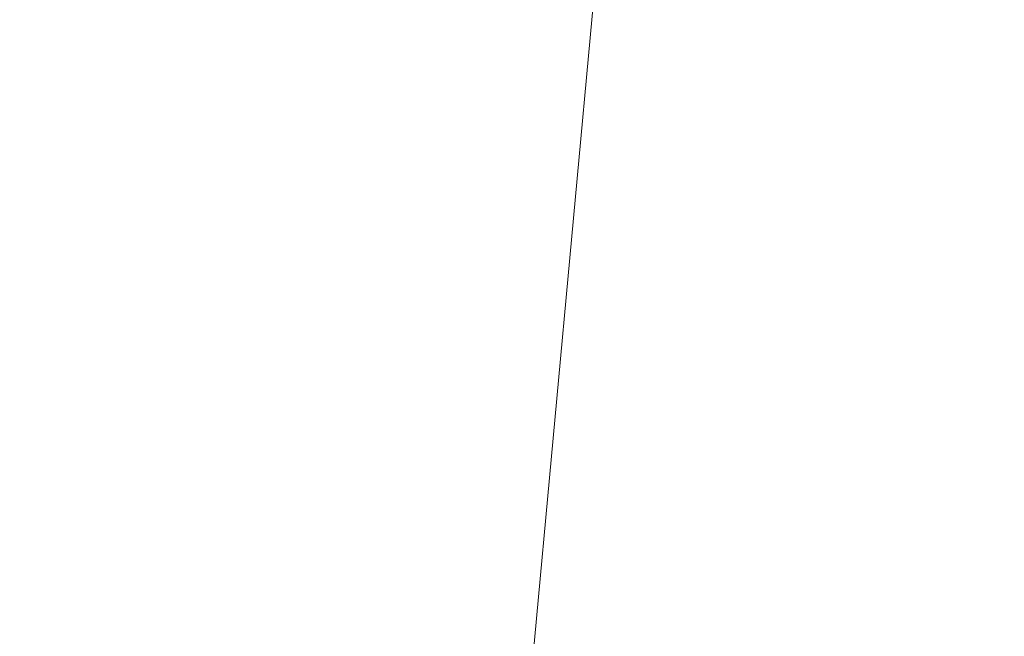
# Model space of a CAD drawing. Header units: metres. Extents: x 179483 to 180084, y 582739 to 582904.
# Tile 22 of 205: x 179702.3712 to 179702.3969, y 582797.3448 to 582797.3609. Entities that reach past the tile are written whole.
import ezdxf

# ---------------------------------------------------------------- set-up
doc = ezdxf.new("R2010")
doc.units = ezdxf.units.M
doc.layers.add('TA - NIET_INGEMETEN', color=4, linetype='CONTINUOUS', lineweight=18)
doc.layers.add('TA - VRIJGEGEVEN TOT 4M-MV', color=3, linetype='CONTINUOUS', lineweight=18)

msp = doc.modelspace()

# ---------------------------------------------------------------- hatches: boundary and pattern name
at = {"layer": 'TA - VRIJGEGEVEN TOT 4M-MV'}
h = msp.add_hatch(dxfattribs=at)
h.set_pattern_fill('ANSI31', color=256, scale=0.3, angle=90, style=0)
h.paths.add_polyline_path([(179698.689452, 582798.08227), (179673.53816, 582800.40161), (179660.739837, 582801.359569), (179663.032334, 582798.898506), (179668.840384, 582797.607828), (179675.132439, 582797.123824), (179680.080037, 582796.532263), (179682.099466, 582799.32509), (179685.806961, 582799.070608), (179685.272643, 582795.953751), (179685.705482, 582795.874018), (179687.608991, 582796.263372), (179694.101867, 582798.331167), (179702.383995, 582797.33759), (179702.391909, 582797.423357)])

# ---------------------------------------------------------------- linework, layer by layer
at = {"layer": 'TA - NIET_INGEMETEN', "linetype": 'ByBlock'}
for points in [[(179705.068155, 582796.977552), (179704.836342, 582795.198838), (179702.347236, 582795.581019), (179702.383995, 582797.33759), (179702.383995, 582797.33759), (179702.391909, 582797.423357), (179704.563107, 582797.058145)], [(179704.836342, 582795.198838), (179705.068155, 582796.977552), (179704.563107, 582797.058145), (179702.554606, 582797.408345), (179702.391909, 582797.423357), (179702.383995, 582797.33759), (179702.347236, 582795.581019)]]:
    msp.add_lwpolyline(points, close=True, dxfattribs=at)
at = {"layer": 'TA - VRIJGEGEVEN TOT 4M-MV', "linetype": 'ByBlock'}
msp.add_lwpolyline([(179673.53816, 582800.40161), (179698.689452, 582798.08227), (179702.391909, 582797.423357), (179702.383995, 582797.33759), (179694.101867, 582798.331167), (179687.608991, 582796.263372), (179685.705482, 582795.874018), (179685.272643, 582795.953751), (179685.806961, 582799.070608), (179682.099466, 582799.32509), (179680.080037, 582796.532263), (179675.132439, 582797.123824), (179668.840384, 582797.607828), (179663.032334, 582798.898506), (179660.739837, 582801.359569)], close=True, dxfattribs=at)

doc.saveas('drawing.dxf')
